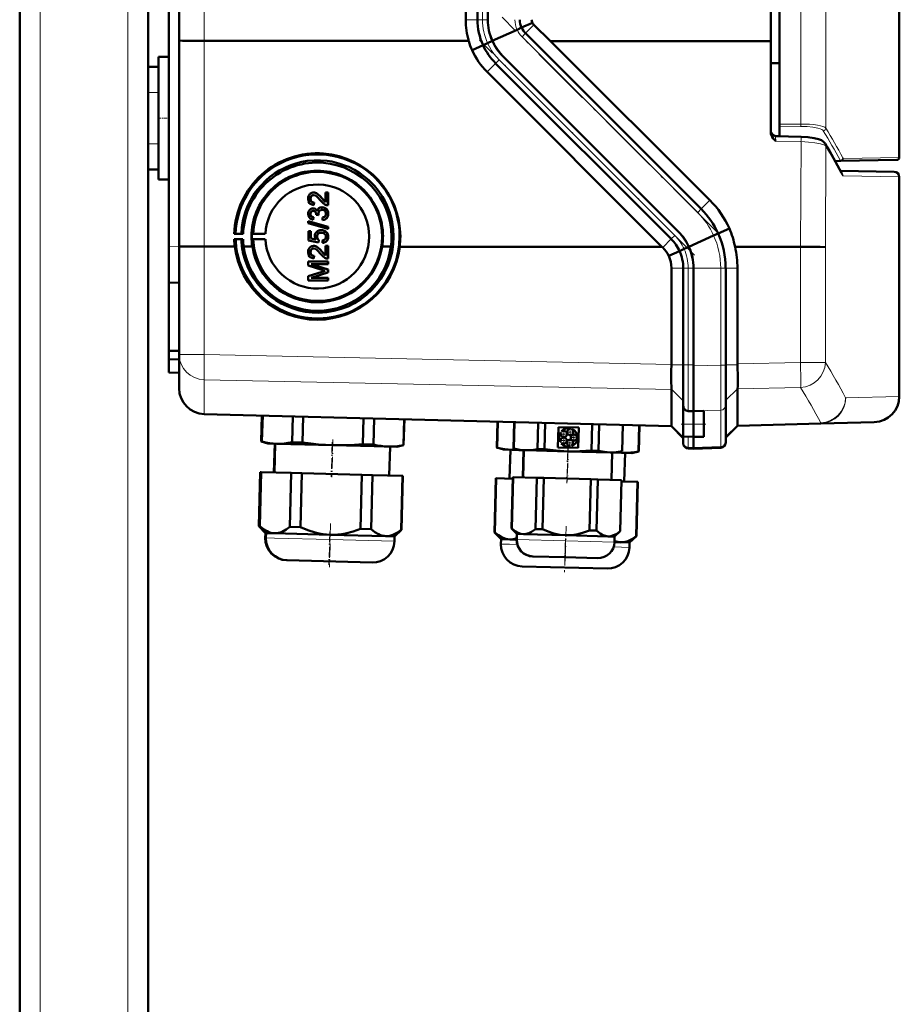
# Model space of a CAD drawing. Extents: x -1438 to 1837, y -1663 to 612.
# Tile 69 of 91: x 437 to 608, y 199 to 391. Entities that reach past the tile are written whole.
import ezdxf

# ---------------------------------------------------------------- set-up
doc = ezdxf.new("R2010")
doc.units = 0
doc.linetypes.add('DASHDOT', pattern=[18.5, 12, -3, 0.5, -3])

msp = doc.modelspace()

# ---------------------------------------------------------------- linework, layer by layer
at = {"color": 7, "linetype": 'DASHDOT', "lineweight": 18}
for p, q in [((440.79, -348.42), (440.79, 611.58)), ((457.79, -348.42), (457.79, 611.58)), ((572.39, 349.4), (530.6, 391.18)), ((567.98, 344.97), (526.19, 386.76))]:
    msp.add_line(p, q, dxfattribs=at)
at = {"color": 7, "lineweight": 50}
for p, q in [((436.79, -87.12), (436.79, 531.58)), ((584.5, 502.79), (584.5, 370.38)), ((461.79, 381.58), (461.79, 491.58)), ((467.79, 386.66), (467.79, 486.49)), ((582.79, 386.56), (582.79, 486.6)), ((523.49, 390.72), (523.49, 482.43)), ((525.79, 482.43), (525.79, 390.72)), ((527.79, 482.43), (527.79, 390.72)), ((465.79, 346.64), (465.79, 435.65)), ((607.79, 435.09), (607.79, 363.96)), ((533.48, 388.77), (528.67, 386.58)), ((534.37, 389.17), (533.49, 388.77)), ((536.46, 390.11), (534.37, 389.17)), ((540, 386.57), (536.76, 389.7)), ((467.79, 346.67), (467.79, 386.66)), ((569.28, 353.93), (535.14, 388.07)), ((524.1, 386.58), (472.66, 386.6)), ((524.73, 384.78), (526.87, 385.75)), ((526.88, 385.75), (527.76, 386.15)), ((527.76, 386.15), (528.7, 386.58)), ((582.79, 386.56), (540, 386.57)), ((570.96, 355.61), (540, 386.57)), ((582.79, 386.56), (582.79, 368.84)), ((463.79, 383.47), (465.79, 383.52)), ((463.79, 383.47), (465.79, 383.52)), ((463.79, 359.68), (463.79, 383.47)), ((564.86, 349.51), (530.72, 383.65)), ((564.86, 349.51), (530.72, 383.65)), ((461.79, 381.58), (463.79, 381.58)), ((461.79, 376.58), (461.79, 381.58)), ((463.79, 376.58), (463.79, 381.58)), ((563.45, 348.09), (529.31, 382.23)), ((584.5, 382.26), (582.79, 382.27)), ((561.64, 346.58), (527.65, 380.57)), ((461.79, 376.58), (461.79, 366.58)), ((463.79, 376.58), (463.79, 366.58)), ((584.5, 369.89), (584.5, 370.38)), ((584.5, 368.08), (584.5, 369.89)), ((583.76, 368.1), (584.5, 368.08)), ((583.76, 368.1), (588.68, 367.98)), ((461.79, 361.58), (461.79, 366.58)), ((463.79, 361.58), (463.79, 366.58)), ((596.44, 363.27), (595.33, 363.25)), ((607.3, 363.46), (596.44, 363.27)), ((461.79, -87.12), (461.79, 361.58)), ((461.79, 361.58), (463.79, 361.58)), ((596.38, 361.34), (606.8, 361.16)), ((607.79, 317.5), (607.79, 360.16)), ((463.79, 359.68), (465.79, 359.63)), ((493.58, 357.06), (493.59, 357.06)), ((493.93, 357.11), (493.94, 357.12)), ((495.51, 356.04), (495.52, 356.05)), ((495.52, 356.05), (496.23, 355.29)), ((496.23, 357.16), (496.73, 357.16)), ((496.23, 355.28), (496.23, 357.16)), ((496.23, 357.16), (496.72, 357.16)), ((496.23, 357.16), (496.23, 357.16)), ((496.72, 357.16), (496.72, 354.64)), ((496.72, 357.16), (496.73, 357.16)), ((496.73, 357.16), (496.73, 354.65)), ((493.31, 355.92), (493.32, 355.92)), ((494.01, 355.19), (493.96, 354.7)), ((494, 355.19), (493.96, 354.69)), ((493.96, 354.69), (493.96, 354.69)), ((494, 355.19), (494.01, 355.19)), ((495.2, 354.19), (495.21, 354.2)), ((495.56, 354.25), (495.57, 354.25)), ((496.72, 354.64), (496.73, 354.65)), ((493.31, 352.97), (493.32, 352.97)), ((493.56, 354.01), (493.57, 354.01)), ((493.85, 354.05), (493.86, 354.05)), ((493.91, 352.32), (493.86, 351.83)), ((493.91, 352.32), (493.86, 351.83)), ((493.91, 352.32), (493.91, 352.32)), ((494.45, 352.76), (494.45, 352.83)), ((494.89, 352.71), (494.45, 352.76)), ((494.84, 353.03), (494.85, 353.03)), ((494.89, 352.71), (494.9, 352.71)), ((495.63, 352.27), (495.64, 352.28)), ((495.68, 351.78), (495.63, 352.27)), ((496.77, 352.98), (496.78, 352.98)), ((492.87, 351.55), (496.72, 350.46)), ((492.87, 351.14), (492.87, 351.55)), ((492.87, 351.55), (492.88, 351.55)), ((496.72, 350.05), (492.87, 351.14)), ((492.88, 351.55), (496.73, 350.46)), ((493.86, 351.83), (493.86, 351.83)), ((495.99, 351.84), (495.99, 351.84)), ((496.72, 350.46), (496.72, 350.05)), ((496.72, 350.46), (496.73, 350.46)), ((496.73, 350.46), (496.73, 350.05)), ((478.49, 349.07), (478.76, 349.14)), ((480.21, 349.07), (478.49, 349.07)), ((478.76, 349.14), (479.88, 349.11)), ((479.88, 349.11), (480.21, 349.07)), ((481.93, 349.07), (482.17, 349.12)), ((484.54, 349.07), (481.93, 349.07)), ((482.17, 349.12), (484.54, 349.07)), ((492.92, 349.61), (493.41, 349.61)), ((492.92, 347.78), (492.92, 349.61)), ((492.92, 349.61), (492.93, 349.61)), ((492.93, 349.61), (493.42, 349.61)), ((493.41, 349.61), (493.41, 348.18)), ((493.41, 349.61), (493.42, 349.61)), ((493.42, 349.61), (493.42, 348.18)), ((494.6, 348.54), (494.61, 348.54)), ((494.93, 349.73), (494.94, 349.74)), ((495.4, 349.8), (495.41, 349.81)), ((496.3, 349.51), (496.31, 349.51)), ((496.72, 350.05), (496.73, 350.05)), ((496.77, 348.53), (496.78, 348.53)), ((571.69, 348.77), (566.88, 346.58)), ((572.57, 349.17), (571.69, 348.77)), ((574.75, 350.16), (572.57, 349.17)), ((465.79, 339.65), (465.79, 346.64)), ((467.79, 325.61), (467.79, 346.67)), ((472.66, 346.61), (478.61, 346.61)), ((478.76, 348.04), (478.49, 348.06)), ((478.49, 348.06), (480.2, 348.06)), ((479.88, 348.05), (478.76, 348.04)), ((480.2, 348.06), (479.88, 348.05)), ((482.02, 346.61), (480.32, 346.61)), ((482.18, 348.05), (481.93, 348.07)), ((481.93, 348.07), (484.54, 348.07)), ((484.54, 348.07), (482.18, 348.05)), ((494.89, 347.38), (492.92, 347.78)), ((493.41, 348.18), (494.41, 347.99)), ((493.41, 348.18), (493.42, 348.18)), ((493.42, 348.18), (494.41, 347.99)), ((493.58, 346.69), (493.59, 346.69)), ((493.93, 346.74), (493.94, 346.74)), ((494.94, 347.88), (494.89, 347.38)), ((494.89, 347.38), (494.9, 347.39)), ((494.95, 347.88), (494.9, 347.39)), ((494.94, 347.88), (494.95, 347.88)), ((495.68, 347.33), (495.63, 347.83)), ((495.63, 347.83), (495.64, 347.83)), ((496, 347.4), (496.01, 347.4)), ((496.23, 346.79), (496.73, 346.79)), ((496.23, 344.91), (496.23, 346.79)), ((496.23, 346.79), (496.72, 346.79)), ((496.23, 346.79), (496.23, 346.79)), ((496.72, 346.79), (496.72, 344.27)), ((496.72, 346.79), (496.73, 346.79)), ((496.73, 346.79), (496.73, 344.27)), ((508.95, 346.6), (507.26, 346.6)), ((510.67, 346.59), (525.08, 346.59)), ((525.08, 346.59), (561.64, 346.58)), ((561.79, 346.43), (561.64, 346.58)), ((565.96, 346.15), (566.9, 346.58)), ((575.86, 346.57), (588.6, 346.57)), ((493.31, 345.55), (493.32, 345.55)), ((494.01, 344.82), (493.96, 344.32)), ((494, 344.81), (493.96, 344.32)), ((494, 344.81), (494.01, 344.82)), ((495.51, 345.67), (495.52, 345.67)), ((495.52, 345.67), (496.23, 344.91)), ((562.98, 344.8), (565.08, 345.75)), ((565.08, 345.75), (565.96, 346.15)), ((492.87, 343.73), (496.72, 343.73)), ((492.87, 342.92), (492.87, 343.73)), ((492.87, 343.73), (492.88, 343.73)), ((495.53, 342.07), (492.87, 342.92)), ((492.88, 343.73), (496.73, 343.73)), ((493.46, 343.19), (496.72, 342.16)), ((496.72, 343.18), (493.46, 343.19)), ((493.47, 343.19), (496.73, 342.16)), ((493.96, 344.32), (493.96, 344.32)), ((496.72, 344.27), (496.73, 344.27)), ((496.72, 343.73), (496.72, 343.18)), ((496.72, 343.73), (496.73, 343.73)), ((496.72, 343.18), (496.73, 343.19)), ((496.73, 343.73), (496.73, 343.19)), ((492.87, 340.84), (495.57, 341.7)), ((492.87, 340.02), (492.87, 340.84)), ((492.87, 340.84), (492.88, 340.84)), ((492.88, 340.84), (495.58, 341.7)), ((496.72, 341.59), (493.46, 340.57)), ((496.72, 342.16), (496.72, 341.59)), ((496.72, 342.16), (496.73, 342.16)), ((496.72, 341.59), (496.73, 341.59)), ((496.73, 342.16), (496.73, 341.59)), ((563.49, 323.72), (563.49, 342.43)), ((565.79, 323.63), (565.79, 342.43)), ((567.79, 323.43), (567.79, 342.44)), ((567.79, 323.63), (567.79, 342.43)), ((574.04, 323.58), (574.04, 342.44)), ((576.33, 323.81), (576.33, 342.44)), ((467.79, 339.58), (465.79, 339.65)), ((465.79, 339.65), (465.79, 326.34)), ((496.72, 340.02), (492.87, 340.02)), ((493.46, 340.57), (496.72, 340.57)), ((493.47, 340.57), (496.73, 340.57)), ((496.72, 340.57), (496.72, 340.02)), ((496.72, 340.57), (496.73, 340.57)), ((496.72, 340.02), (496.73, 340.03)), ((496.73, 340.57), (496.73, 340.03)), ((465.79, 326.34), (467.79, 326.37)), ((465.79, 326.34), (465.79, 324.74)), ((467.79, 319.07), (467.79, 325.61)), ((465.79, 322.15), (465.79, 324.74)), ((465.79, 324.74), (467.79, 324.65)), ((563.49, 323.72), (563.49, 323.63)), ((565.79, 321.03), (565.79, 323.63)), ((567.79, 314.62), (567.79, 323.63)), ((574.04, 315.79), (574.04, 323.58)), ((576.33, 323.81), (576.33, 323.63)), ((465.79, 322.15), (467.79, 322.08)), ((567.79, 314.67), (567.79, 323.43)), ((565.79, 318.59), (565.79, 321.03)), ((563.49, 318.87), (563.49, 318.85)), ((563.49, 318.85), (563.49, 311.82)), ((565.79, 316.72), (565.79, 318.59)), ((576.33, 311.93), (576.33, 318.94)), ((565.79, 315.67), (565.79, 316.72)), ((563.49, 311.69), (472.66, 314.07)), ((565.79, 312.12), (565.79, 315.67)), ((566.76, 314.65), (567.79, 314.62)), ((567.79, 314.62), (569.79, 314.69)), ((567.79, 314.62), (567.79, 314.67)), ((567.79, 314.62), (567.79, 312.12)), ((567.79, 312.12), (567.79, 314.62)), ((569.79, 312.12), (569.79, 314.69)), ((574.04, 308.72), (574.04, 315.79)), ((483.73, 308.72), (483.86, 313.77)), ((483.73, 308.72), (483.86, 313.77)), ((483.73, 308.72), (483.86, 313.77)), ((483.78, 308.72), (483.91, 313.77)), ((483.79, 308.72), (483.92, 313.77)), ((483.84, 308.72), (483.97, 313.77)), ((483.84, 308.72), (483.98, 313.77)), ((483.89, 308.72), (484.03, 313.77)), ((489.74, 308.57), (489.87, 313.62)), ((491.79, 308.51), (491.93, 313.56)), ((503.48, 308.21), (503.62, 313.26)), ((505.54, 308.15), (505.67, 313.2)), ((511.38, 308), (511.52, 313.05)), ((511.43, 308), (511.57, 313.05)), ((529.54, 307.53), (529.67, 312.58)), ((529.59, 307.52), (529.72, 312.57)), ((532.82, 307.37), (532.95, 312.49)), ((532.84, 307.37), (532.98, 312.49)), ((532.87, 307.37), (533.01, 312.49)), ((537.46, 307.25), (537.59, 312.37)), ((538.8, 307.22), (538.94, 312.33)), ((547.98, 306.98), (548.11, 312.09)), ((549.32, 306.94), (549.46, 312.06)), ((565.79, 312.12), (565.79, 309.69)), ((567.79, 309.62), (567.79, 312.12)), ((567.79, 309.62), (567.79, 312.12)), ((569.79, 312.12), (569.79, 309.66)), ((576.33, 311.8), (592.53, 312.23)), ((602.92, 312.5), (592.53, 312.23)), ((541.42, 307.59), (541.53, 311.54)), ((541.53, 311.54), (545.49, 311.44)), ((542.03, 310.38), (541.92, 310.46)), ((542.14, 310.75), (542.25, 310.66)), ((543.84, 311.13), (543.88, 311.26)), ((544.22, 311.14), (544.18, 311.01)), ((545.49, 311.44), (545.38, 307.48)), ((553.91, 306.82), (554.04, 311.94)), ((553.94, 306.82), (554.07, 311.94)), ((557.08, 306.8), (557.21, 311.85)), ((557.13, 306.8), (557.26, 311.85)), ((563.49, 311.69), (565.79, 309.39)), ((576.33, 311.8), (574.04, 309.51)), ((576.33, 311.93), (576.33, 311.92)), ((485.02, 308.34), (483.73, 308.72)), ((483.73, 308.72), (483.78, 308.72)), ((485.02, 308.34), (483.73, 308.72)), ((483.82, 308.71), (483.78, 308.72)), ((483.79, 308.72), (483.84, 308.72)), ((485.08, 308.34), (483.79, 308.72)), ((483.88, 308.71), (483.84, 308.72)), ((483.84, 308.72), (483.89, 308.72)), ((485.13, 308.34), (483.84, 308.72)), ((485.08, 308.34), (485.02, 308.34)), ((485.13, 308.34), (485.08, 308.34)), ((486.81, 308.3), (485.13, 308.34)), ((486.37, 308.31), (486.22, 302.71)), ((486.37, 308.31), (486.22, 302.71)), ((486.37, 308.31), (486.22, 302.71)), ((486.43, 308.31), (486.28, 302.71)), ((486.48, 308.3), (486.34, 302.71)), ((497.63, 308.01), (486.81, 308.3)), ((489.74, 308.57), (491.79, 308.51)), ((503.48, 308.21), (505.54, 308.15)), ((541.88, 308.65), (541.99, 308.73)), ((542.19, 308.43), (542.08, 308.35)), ((545.24, 309.29), (545.1, 309.29)), ((545.11, 309.65), (545.25, 309.65)), ((565.79, 308.57), (565.79, 309.69)), ((565.79, 309.69), (567.79, 309.62)), ((565.79, 308.36), (565.79, 308.57)), ((569.79, 309.66), (567.79, 309.62)), ((567.79, 307.56), (567.79, 309.62)), ((567.79, 307.56), (567.79, 309.62)), ((574.04, 308.51), (574.04, 308.72)), ((508.45, 307.73), (497.63, 308.01)), ((510.13, 307.68), (508.45, 307.73)), ((508.78, 307.72), (508.63, 302.12)), ((510.13, 307.68), (511.43, 308)), ((511.38, 308), (511.43, 308)), ((529.54, 307.53), (529.59, 307.52)), ((530.83, 307.14), (529.54, 307.53)), ((532.5, 307.1), (530.83, 307.14)), ((532.18, 307.11), (532.03, 301.51)), ((533.89, 307.06), (532.5, 307.1)), ((532.82, 307.37), (532.84, 307.37)), ((533.86, 307.06), (532.82, 307.37)), ((532.84, 307.37), (532.87, 307.37)), ((533.89, 307.06), (532.84, 307.37)), ((533.89, 307.06), (533.86, 307.06)), ((535.16, 307.03), (533.89, 307.06)), ((534.76, 307.04), (534.62, 301.74)), ((534.79, 307.04), (534.65, 301.74)), ((543.38, 306.81), (535.16, 307.03)), ((537.46, 307.25), (538.8, 307.22)), ((545.38, 307.48), (541.42, 307.59)), ((551.61, 306.6), (543.38, 306.81)), ((543.79, 307.74), (543.75, 307.88)), ((544.1, 307.98), (544.14, 307.85)), ((547.98, 306.98), (549.32, 306.94)), ((552.88, 306.57), (551.61, 306.6)), ((551.98, 306.59), (551.84, 301.29)), ((552.88, 306.57), (553.94, 306.82)), ((554.15, 306.53), (552.88, 306.57)), ((553.91, 306.82), (553.94, 306.82)), ((555.82, 306.49), (554.15, 306.53)), ((554.47, 306.52), (554.32, 300.93)), ((555.82, 306.49), (557.13, 306.8)), ((557.08, 306.8), (557.13, 306.8)), ((566.76, 307.36), (567.79, 307.33)), ((567.79, 307.33), (567.79, 307.56)), ((567.79, 307.33), (567.79, 307.56)), ((573.07, 307.51), (567.79, 307.33)), ((483.3, 292.27), (483.57, 302.78)), ((483.3, 292.27), (483.57, 302.78)), ((483.3, 292.27), (483.57, 302.78)), ((483.62, 302.78), (483.35, 292.27)), ((483.36, 292.27), (483.63, 302.78)), ((483.68, 302.78), (483.41, 292.27)), ((483.41, 292.27), (483.69, 302.78)), ((483.74, 302.77), (483.46, 292.27)), ((483.62, 302.78), (483.57, 302.78)), ((483.62, 302.78), (483.63, 302.78)), ((483.68, 302.78), (483.63, 302.78)), ((483.74, 302.77), (483.69, 302.78)), ((483.74, 302.77), (489.58, 302.62)), ((489.58, 302.62), (489.31, 292.12)), ((491.64, 302.57), (489.58, 302.62)), ((491.64, 302.57), (491.36, 292.06)), ((491.64, 302.57), (503.33, 302.26)), ((503.33, 302.26), (503.05, 291.76)), ((505.38, 302.21), (503.33, 302.26)), ((505.38, 302.21), (505.11, 291.7)), ((505.38, 302.21), (511.23, 302.05)), ((511.23, 302.05), (510.95, 291.55)), ((511, 291.55), (511.28, 302.05)), ((511.28, 302.05), (511.23, 302.05)), ((529.11, 291.07), (529.38, 301.58)), ((529.43, 301.58), (529.16, 291.07)), ((529.43, 301.58), (529.38, 301.58)), ((529.43, 301.58), (532.66, 301.49)), ((532.41, 291.84), (532.67, 301.79)), ((532.44, 291.83), (532.7, 301.79)), ((532.73, 301.79), (532.47, 291.83)), ((532.7, 301.79), (532.67, 301.79)), ((532.73, 301.79), (532.7, 301.79)), ((532.73, 301.79), (537.31, 301.67)), ((537.31, 301.67), (537.05, 291.71)), ((538.66, 301.64), (537.31, 301.67)), ((538.66, 301.64), (538.4, 291.68)), ((538.66, 301.64), (547.83, 301.4)), ((547.83, 301.4), (547.57, 291.44)), ((549.18, 301.36), (547.83, 301.4)), ((549.18, 301.36), (548.92, 291.4)), ((549.18, 301.36), (553.76, 301.24)), ((553.76, 301.24), (553.5, 291.28)), ((553.53, 291.28), (553.79, 301.24)), ((553.79, 301.24), (553.76, 301.24)), ((553.78, 300.94), (556.92, 300.86)), ((556.92, 300.86), (556.65, 290.35)), ((556.7, 290.35), (556.97, 300.86)), ((556.97, 300.86), (556.92, 300.86)), ((484.56, 290.94), (483.3, 292.27)), ((483.3, 292.27), (483.35, 292.27)), ((484.56, 290.94), (483.3, 292.27)), ((484.56, 290.94), (483.3, 292.27)), ((483.39, 292.24), (483.35, 292.27)), ((483.36, 292.27), (483.41, 292.27)), ((484.62, 290.94), (483.36, 292.27)), ((483.45, 292.23), (483.41, 292.27)), ((483.41, 292.27), (483.46, 292.27)), ((484.68, 290.94), (483.41, 292.27)), ((484.56, 290.94), (484.54, 289.99)), ((484.56, 290.94), (484.54, 289.99)), ((484.56, 290.94), (484.54, 289.99)), ((484.62, 290.94), (484.56, 290.94)), ((484.62, 290.94), (484.6, 289.99)), ((484.68, 290.94), (484.62, 290.94)), ((484.68, 290.94), (484.65, 289.99)), ((486.35, 290.89), (484.68, 290.94)), ((489.31, 292.12), (491.36, 292.06)), ((503.05, 291.76), (505.11, 291.7)), ((509.67, 290.28), (511, 291.55)), ((510.95, 291.55), (511, 291.55)), ((529.11, 291.07), (529.16, 291.07)), ((530.37, 289.74), (529.11, 291.07)), ((532.41, 291.84), (532.44, 291.83)), ((533.43, 290.76), (532.41, 291.84)), ((532.44, 291.83), (532.47, 291.83)), ((533.46, 290.76), (532.44, 291.83)), ((537.05, 291.71), (538.4, 291.68)), ((547.57, 291.44), (548.92, 291.4)), ((552.45, 290.26), (553.53, 291.28)), ((553.5, 291.28), (553.53, 291.28)), ((497.17, 290.61), (486.35, 290.89)), ((508, 290.33), (497.17, 290.61)), ((509.67, 290.28), (508, 290.33)), ((509.67, 290.28), (509.64, 289.33)), ((530.37, 289.74), (530.35, 288.79)), ((532.05, 289.7), (530.37, 289.74)), ((533.4, 289.66), (532.05, 289.7)), ((533.43, 290.76), (533.4, 289.67)), ((533.46, 290.76), (533.43, 289.67)), ((533.46, 290.76), (533.43, 290.76)), ((534.73, 290.72), (533.46, 290.76)), ((542.96, 290.51), (534.73, 290.72)), ((551.18, 290.29), (542.96, 290.51)), ((552.45, 290.26), (551.18, 290.29)), ((552.45, 290.26), (552.43, 289.17)), ((553.69, 289.13), (552.43, 289.16)), ((555.36, 289.09), (553.69, 289.13)), ((555.36, 289.09), (555.34, 288.13)), ((555.36, 289.09), (556.7, 290.35)), ((556.65, 290.35), (556.7, 290.35)), ((488.72, 285.64), (488.67, 285.64)), ((488.78, 285.64), (488.72, 285.64)), ((505.3, 285.2), (488.78, 285.64)), ((536.55, 286.39), (536.52, 286.39)), ((542.84, 286.22), (536.55, 286.39)), ((549.14, 286.06), (542.84, 286.22)), ((550.99, 284.01), (534.48, 284.44))]:
    msp.add_line(p, q, dxfattribs=at)
at = {"color": 7, "lineweight": 18}
for p, q in [((440.79, -87.12), (440.79, 531.58)), ((457.79, -87.12), (457.79, 531.58)), ((593.5, 503.55), (593.5, 369.62)), ((588.63, 370.44), (588.63, 502.73)), ((472.66, 386.6), (472.66, 486.56)), ((526.76, 482.43), (526.76, 390.72)), ((523.49, 390.72), (525.79, 390.72)), ((526.76, 390.72), (525.79, 390.72)), ((526.76, 390.72), (527.79, 390.72)), ((534.37, 389.17), (534.37, 389.17)), ((536.76, 389.7), (535.14, 388.07)), ((534.45, 387.39), (535.14, 388.07)), ((568.6, 353.24), (534.45, 387.39)), ((472.66, 346.61), (472.66, 386.6)), ((526.87, 385.75), (526.88, 385.75)), ((529.99, 382.92), (529.31, 382.23)), ((564.13, 348.77), (529.99, 382.92)), ((527.65, 380.57), (529.31, 382.23)), ((461.79, 376.58), (463.79, 376.58)), ((584.5, 370.38), (588.63, 370.44)), ((588.63, 369.95), (584.5, 369.89)), ((461.79, 366.58), (463.79, 366.58)), ((588.68, 367.01), (583.76, 367.13)), ((588.6, 346.57), (588.68, 367.01)), ((593.5, 366.13), (593.43, 346.51)), ((596.93, 363.77), (607.79, 363.96)), ((596.32, 363.4), (595.26, 363.38)), ((596.58, 360.97), (596.56, 361)), ((607.79, 360.16), (596.85, 360.35)), ((570.96, 355.61), (569.28, 353.93)), ((568.6, 353.24), (569.28, 353.93)), ((564.13, 348.77), (563.45, 348.09)), ((572.57, 349.17), (572.57, 349.17)), ((465.79, 346.64), (467.79, 346.57)), ((472.66, 325.61), (472.66, 346.61)), ((561.79, 346.43), (563.45, 348.09)), ((588.61, 324.07), (588.61, 346.57)), ((593.43, 346.51), (593.43, 324.07)), ((565.08, 345.75), (565.08, 345.75)), ((563.49, 342.43), (565.79, 342.43)), ((565.79, 342.43), (566.76, 342.43)), ((566.76, 342.43), (567.79, 342.43)), ((566.76, 342.43), (566.76, 323.63)), ((573.07, 342.44), (567.79, 342.44)), ((573.07, 342.44), (574.04, 342.44)), ((573.07, 323.58), (573.07, 342.44)), ((576.33, 342.44), (574.04, 342.44)), ((472.66, 325.61), (467.79, 325.61)), ((472.66, 325.61), (563.49, 323.72)), ((563.49, 323.63), (565.79, 323.63)), ((566.76, 323.63), (565.79, 323.63)), ((566.76, 323.63), (567.79, 323.63)), ((566.76, 314.66), (566.76, 323.63)), ((567.79, 323.43), (573.07, 323.58)), ((574.04, 323.58), (573.07, 323.58)), ((576.33, 323.63), (574.04, 323.63)), ((588.61, 324.07), (576.33, 323.81)), ((588.61, 324.07), (593.43, 324.07)), ((563.49, 318.85), (472.66, 320.74)), ((472.66, 320.74), (472.66, 314.2)), ((563.49, 318.87), (565.79, 316.63)), ((576.33, 318.98), (574.04, 316.75)), ((576.33, 318.94), (588.61, 319.2)), ((597.36, 317.22), (607.79, 317.5)), ((472.66, 314.2), (563.49, 311.82)), ((472.66, 314.2), (472.66, 314.07)), ((566.76, 314.66), (567.79, 314.62)), ((566.76, 314.65), (566.76, 314.66)), ((573.07, 314.81), (567.79, 314.67)), ((573.07, 307.74), (573.07, 314.81)), ((565.79, 312.12), (567.79, 312.12)), ((569.79, 312.12), (567.79, 312.12)), ((592.53, 312.35), (576.33, 311.93)), ((592.53, 312.23), (592.53, 312.35)), ((563.49, 311.81), (565.79, 309.57)), ((576.33, 311.92), (574.04, 309.69)), ((566.76, 307.6), (566.76, 309.66)), ((566.76, 307.6), (567.79, 307.56)), ((566.76, 307.36), (566.76, 307.6)), ((573.07, 307.74), (567.79, 307.56)), ((573.07, 307.51), (573.07, 307.74)), ((484.6, 289.99), (484.54, 289.99)), ((484.65, 289.99), (484.6, 289.99)), ((486.33, 289.94), (484.65, 289.99)), ((497.15, 289.66), (486.33, 289.94)), ((509.64, 289.33), (497.15, 289.66)), ((533.43, 289.67), (533.4, 289.67)), ((542.93, 289.42), (533.43, 289.67)), ((552.43, 289.17), (542.93, 289.42)), ((532.02, 288.75), (530.35, 288.79)), ((533.53, 288.71), (532.02, 288.75)), ((555.34, 288.13), (552.25, 288.22))]:
    msp.add_line(p, q, dxfattribs=at)
at = {"color": 7, "linetype": 'DASHDOT', "lineweight": 18, "ltscale": 0.060001}
for p, q in [((461.59, 376.58), (463.99, 376.58)), ((461.59, 366.58), (463.99, 366.58))]:
    msp.add_line(p, q, dxfattribs=at)
at = {"color": 7, "linetype": 'DASHDOT', "lineweight": 18, "ltscale": 0.059999}
msp.add_line((463.59, 371.58), (465.99, 371.58), dxfattribs=at)
at = {"color": 7, "linetype": 'DASHDOT', "lineweight": 18, "ltscale": 0.119881}
msp.add_line((565.39, 312.12), (570.19, 312.12), dxfattribs=at)
at = {"color": 7, "linetype": 'DASHDOT', "lineweight": 18, "ltscale": 0.039}
for p, q in [((543.38, 310.17), (541.82, 310.17)), ((542.6, 310.95), (542.6, 309.39)), ((544.6, 310.53), (543.04, 310.53)), ((543.82, 311.31), (543.82, 309.75)), ((544.53, 310.26), (544.53, 308.7)), ((543.34, 308.9), (541.78, 308.9)), ((542.56, 309.68), (542.56, 308.12)), ((544.54, 308.48), (542.98, 308.48)), ((545.31, 309.48), (543.75, 309.48))]:
    msp.add_line(p, q, dxfattribs=at)
at = {"color": 7, "linetype": 'DASHDOT', "lineweight": 18, "ltscale": 0.168016}
for p, q in [((497.53, 308.58), (497.35, 301.86)), ((497.59, 308.57), (497.41, 301.86)), ((543.34, 307.38), (543.16, 300.66))]:
    msp.add_line(p, q, dxfattribs=at)
at = {"color": 7, "linetype": 'DASHDOT', "lineweight": 18, "ltscale": 0.183048}
msp.add_line((497.66, 309.12), (497.47, 301.8), dxfattribs=at)
at = {"color": 7, "linetype": 'DASHDOT', "lineweight": 18, "ltscale": 0.039001}
msp.add_line((543.76, 309.26), (543.76, 307.7), dxfattribs=at)
at = {"color": 7, "linetype": 'DASHDOT', "lineweight": 18, "ltscale": 0.159016}
msp.add_line((543.37, 307.34), (543.2, 300.99), dxfattribs=at)
at = {"color": 7, "linetype": 'DASHDOT', "lineweight": 18, "ltscale": 0.171052}
msp.add_line((543.41, 307.79), (543.23, 300.95), dxfattribs=at)
at = {"color": 7, "linetype": 'DASHDOT', "lineweight": 18, "ltscale": 0.159001}
msp.add_line((497.07, 291.14), (496.91, 284.78), dxfattribs=at)
at = {"color": 7, "linetype": 'DASHDOT', "lineweight": 18, "ltscale": 0.212292}
msp.add_line((497.23, 292.77), (497.01, 284.28), dxfattribs=at)
at = {"color": 7, "linetype": 'DASHDOT', "lineweight": 18, "ltscale": 0.168715}
msp.add_line((543, 292.24), (542.83, 285.49), dxfattribs=at)
at = {"color": 7, "linetype": 'DASHDOT', "lineweight": 18, "ltscale": 0.133699}
msp.add_line((497.11, 290.21), (496.97, 284.87), dxfattribs=at)
at = {"color": 7, "linetype": 'DASHDOT', "lineweight": 18, "ltscale": 0.143425}
msp.add_line((542.86, 289.05), (542.71, 283.31), dxfattribs=at)
at = {"color": 7, "linetype": 'DASHDOT', "lineweight": 18, "ltscale": 0.100909}
msp.add_line((542.91, 289.84), (542.81, 285.8), dxfattribs=at)
at = {"color": 7, "lineweight": 50}
for points in [[(467.79, 386.66), (467.79, 386.66), (467.79, 386.66), (467.8, 386.66), (467.86, 386.65), (468.42, 386.63), (469.59, 386.61), (472.66, 386.6)], [(530.72, 383.65), (530.24, 384.16), (529.8, 384.71), (529.39, 385.29), (529.03, 385.92), (528.7, 386.58)], [(583.76, 367.13), (583.28, 367.65), (583.07, 367.94), (582.92, 368.22), (582.82, 368.52), (582.79, 368.84)], [(593.36, 366.64), (593.07, 366.99), (592.65, 367.27), (592.09, 367.5), (591.23, 367.72), (590.03, 367.9), (588.68, 367.98)], [(509.49, 348.58), (509.42, 349.99), (509.22, 351.38), (509.01, 352.29), (508.7, 353.34), (508.19, 354.64), (507.77, 355.49), (507.31, 356.31), (506.48, 357.52), (505.75, 358.42), (505.21, 358.99), (504.65, 359.53), (503.78, 360.26), (502.91, 360.89), (501.89, 361.51), (500.75, 362.09), (500.16, 362.34), (498.84, 362.79), (497.47, 363.13), (496.54, 363.27), (495.29, 363.38), (494.04, 363.38), (492.7, 363.26), (491.62, 363.07), (490.49, 362.79), (489.53, 362.47), (488.59, 362.08), (487.93, 361.76), (487.23, 361.38), (486.32, 360.81), (485.45, 360.17), (484.64, 359.47), (483.64, 358.45), (483.03, 357.73), (482.47, 356.97), (481.78, 355.86), (481.68, 355.67), (481.09, 354.47), (480.62, 353.23), (480.24, 351.88), (480.04, 350.79), (479.97, 350.33), (479.88, 349.11)], [(492.87, 355.93), (492.89, 356.21), (492.95, 356.42), (493.04, 356.62), (493.22, 356.84), (493.46, 357.01), (493.58, 357.06)], [(493.74, 356.59), (493.59, 356.51), (493.42, 356.32), (493.33, 356.08), (493.31, 355.92)], [(493.75, 356.59), (493.59, 356.51), (493.46, 356.38), (493.37, 356.22), (493.32, 355.92)], [(493.93, 357.11), (494.13, 357.1), (494.5, 356.97), (494.83, 356.75), (495.12, 356.48), (495.51, 356.04)], [(493.94, 357.12), (494.23, 357.08), (494.57, 356.94), (494.83, 356.77), (495.24, 356.37), (495.52, 356.05)], [(495.28, 355.58), (494.69, 356.22), (494.56, 356.34), (494.27, 356.54), (493.94, 356.62)], [(495.51, 356.04), (495.92, 355.56), (496.23, 355.28)], [(493.96, 354.69), (493.6, 354.77), (493.27, 354.94), (493.14, 355.07), (492.96, 355.39), (492.88, 355.75), (492.87, 355.93)], [(493.31, 355.92), (493.37, 355.58), (493.49, 355.39), (493.68, 355.25), (493.9, 355.19), (494, 355.19)], [(493.32, 355.92), (493.35, 355.7), (493.41, 355.53), (493.58, 355.32), (493.82, 355.21), (494.01, 355.19)], [(494.61, 353.52), (494.67, 353.7), (494.82, 353.94), (494.95, 354.07), (495.2, 354.19)], [(496.38, 354.69), (496.12, 354.81), (495.76, 355.06), (495.28, 355.58)], [(495.56, 354.25), (495.76, 354.23), (496.13, 354.11), (496.44, 353.87), (496.66, 353.54), (496.76, 353.16), (496.77, 352.98)], [(495.57, 354.25), (495.96, 354.19), (496.19, 354.08), (496.39, 353.92), (496.56, 353.73), (496.73, 353.37), (496.78, 352.98)], [(492.87, 352.96), (492.9, 353.22), (493.05, 353.6), (493.17, 353.76), (493.32, 353.89), (493.56, 354.01)], [(493.86, 351.83), (493.54, 351.92), (493.26, 352.09), (493.04, 352.33), (492.91, 352.63), (492.87, 352.96)], [(493.68, 353.53), (493.5, 353.42), (493.37, 353.25), (493.32, 353.04), (493.31, 352.97)], [(493.31, 352.97), (493.34, 352.78), (493.48, 352.52), (493.63, 352.41), (493.91, 352.32)], [(493.68, 353.53), (493.48, 353.4), (493.35, 353.19), (493.32, 352.97)], [(493.32, 352.97), (493.34, 352.78), (493.42, 352.61), (493.54, 352.48), (493.7, 352.38), (493.91, 352.32)], [(493.85, 354.05), (494.04, 354.03), (494.23, 353.96), (494.39, 353.84), (494.57, 353.61), (494.61, 353.52)], [(493.86, 354.05), (494.05, 354.03), (494.23, 353.96), (494.4, 353.85), (494.52, 353.7), (494.61, 353.54)], [(494.45, 352.83), (494.43, 353.04), (494.31, 353.33), (494.16, 353.48), (494.07, 353.53), (493.86, 353.56)], [(495.31, 353.72), (495.15, 353.64), (495.02, 353.52), (494.92, 353.37), (494.85, 353.12), (494.84, 353.03)], [(495.31, 353.72), (495.17, 353.65), (494.97, 353.45), (494.86, 353.18), (494.85, 353.03)], [(496.33, 352.99), (496.32, 353.12), (496.25, 353.35), (496.11, 353.54), (495.91, 353.68), (495.67, 353.75), (495.56, 353.75)], [(495.81, 352.32), (496.04, 352.42), (496.2, 352.56), (496.31, 352.81), (496.33, 352.99)], [(496.78, 352.98), (496.74, 352.63), (496.65, 352.4), (496.51, 352.19), (496.24, 351.96), (495.99, 351.84)], [(496.77, 352.98), (496.74, 352.68), (496.64, 352.4), (496.47, 352.16), (496.25, 351.97), (495.99, 351.84)], [(494.15, 348.67), (494.19, 348.95), (494.29, 349.21), (494.46, 349.44), (494.68, 349.61), (494.93, 349.73)], [(494.41, 347.99), (494.25, 348.24), (494.16, 348.52), (494.15, 348.67)], [(495.07, 349.26), (494.83, 349.12), (494.71, 348.98), (494.63, 348.81), (494.6, 348.54)], [(494.6, 348.54), (494.65, 348.23), (494.77, 348.03), (494.94, 347.88)], [(495.08, 349.26), (494.84, 349.13), (494.71, 348.98), (494.64, 348.79), (494.61, 348.54)], [(494.61, 348.54), (494.62, 348.38), (494.73, 348.09), (494.95, 347.88)], [(495.4, 349.8), (495.69, 349.78), (496.06, 349.66), (496.3, 349.51)], [(495.41, 349.81), (495.6, 349.79), (495.97, 349.7), (496.31, 349.51)], [(496.33, 348.53), (496.29, 348.8), (496.15, 349.03), (496.05, 349.12), (495.82, 349.25), (495.56, 349.3), (495.43, 349.31)], [(495.85, 347.88), (496.01, 347.95), (496.15, 348.05), (496.25, 348.2), (496.31, 348.36), (496.33, 348.53)], [(496.77, 348.53), (496.74, 348.24), (496.65, 347.96), (496.49, 347.72), (496.26, 347.52), (496, 347.4)], [(496.78, 348.53), (496.74, 348.18), (496.58, 347.83), (496.31, 347.56), (496.01, 347.4)], [(496.3, 349.51), (496.54, 349.27), (496.66, 349.08), (496.73, 348.86), (496.77, 348.53)], [(496.31, 349.51), (496.47, 349.36), (496.61, 349.18), (496.71, 348.97), (496.76, 348.76), (496.78, 348.53)], [(467.79, 346.67), (467.79, 346.67), (467.79, 346.67), (467.8, 346.67), (467.86, 346.66), (468.42, 346.64), (469.59, 346.62), (472.66, 346.61)], [(492.87, 345.56), (492.89, 345.84), (492.95, 346.05), (493.04, 346.25), (493.22, 346.47), (493.46, 346.63), (493.58, 346.69)], [(493.93, 346.74), (494.13, 346.73), (494.5, 346.6), (494.83, 346.38), (495.12, 346.11), (495.51, 345.67)], [(493.94, 346.74), (494.23, 346.71), (494.57, 346.57), (494.83, 346.39), (495.24, 346), (495.52, 345.67)], [(593.43, 346.51), (592.43, 346.54), (590.32, 346.56)], [(493.96, 344.32), (493.6, 344.4), (493.27, 344.57), (493.14, 344.7), (492.96, 345.02), (492.88, 345.38), (492.87, 345.56)], [(493.74, 346.22), (493.59, 346.14), (493.42, 345.95), (493.33, 345.71), (493.31, 345.55)], [(493.31, 345.55), (493.37, 345.21), (493.49, 345.02), (493.68, 344.88), (493.9, 344.82), (494, 344.81)], [(493.75, 346.22), (493.59, 346.14), (493.46, 346), (493.37, 345.85), (493.32, 345.55)], [(493.32, 345.55), (493.35, 345.33), (493.41, 345.16), (493.58, 344.95), (493.82, 344.84), (494.01, 344.82)], [(495.28, 345.21), (494.69, 345.85), (494.56, 345.97), (494.27, 346.17), (493.94, 346.25)], [(496.38, 344.32), (496.12, 344.44), (495.76, 344.69), (495.28, 345.21)], [(495.51, 345.67), (495.92, 345.19), (496.23, 344.91)], [(563.46, 320.61), (563.48, 319.02), (563.49, 318.87)], [(576.39, 320.7), (576.37, 319.49), (576.33, 318.98)], [(486.81, 308.3), (486.08, 308.34), (485.36, 308.42), (484.63, 308.55), (483.89, 308.72)], [(489.74, 308.57), (488.99, 308.44), (488.26, 308.35), (487.53, 308.3), (486.81, 308.3)], [(497.63, 308.01), (496.27, 308.07), (494.91, 308.16), (493.36, 308.31), (491.79, 308.51)], [(503.48, 308.21), (501.91, 308.09), (500.36, 308.02), (498.99, 308), (497.63, 308.01)], [(508.45, 307.73), (507.73, 307.77), (507, 307.86), (506.28, 307.98), (505.54, 308.15)], [(511.38, 308), (510.64, 307.87), (509.9, 307.78), (509.18, 307.73), (508.45, 307.73)], [(532.5, 307.1), (531.78, 307.14), (531.05, 307.23), (530.33, 307.35), (529.59, 307.52)], [(535.16, 307.03), (534.02, 307.13), (532.87, 307.37)], [(537.46, 307.25), (536.3, 307.07), (535.16, 307.03)], [(543.38, 306.81), (541.11, 306.95), (538.8, 307.22)], [(547.98, 306.98), (545.66, 306.83), (543.38, 306.81)], [(551.61, 306.6), (550.47, 306.7), (549.32, 306.94)], [(553.91, 306.82), (552.75, 306.64), (551.61, 306.6)], [(557.08, 306.8), (556.33, 306.67), (555.6, 306.58), (554.87, 306.54), (554.15, 306.53)], [(486.35, 290.89), (485.98, 290.92), (485.62, 291), (485.25, 291.12), (484.89, 291.27), (484.18, 291.7), (483.46, 292.27)], [(489.31, 292.12), (488.57, 291.59), (487.83, 291.2), (487.46, 291.06), (487.09, 290.96), (486.72, 290.91), (486.35, 290.89)], [(497.17, 290.61), (496.45, 290.65), (495.73, 290.73), (494.99, 290.86), (494.24, 291.03), (492.8, 291.47), (491.36, 292.06)], [(503.05, 291.76), (501.59, 291.24), (500.12, 290.87), (499.37, 290.74), (498.62, 290.65), (497.9, 290.61), (497.17, 290.61)], [(508, 290.33), (507.63, 290.36), (507.26, 290.43), (506.9, 290.55), (506.54, 290.71), (505.82, 291.13), (505.11, 291.7)], [(510.95, 291.55), (510.21, 291.02), (509.47, 290.63), (509.11, 290.49), (508.74, 290.39), (508.37, 290.34), (508, 290.33)], [(532.05, 289.7), (531.68, 289.73), (531.31, 289.8), (530.95, 289.92), (530.59, 290.08), (529.87, 290.5), (529.16, 291.07)], [(534.73, 290.72), (534.22, 290.79), (533.71, 290.97), (533.21, 291.25), (532.84, 291.52), (532.47, 291.83)], [(537.05, 291.71), (536.67, 291.42), (536.28, 291.17), (535.76, 290.92), (535.25, 290.77), (534.73, 290.72)], [(542.96, 290.51), (541.8, 290.61), (540.66, 290.84), (539.53, 291.21), (538.4, 291.68)], [(547.57, 291.44), (546.42, 291.02), (545.27, 290.72), (544.12, 290.55), (542.96, 290.51)], [(551.18, 290.29), (550.67, 290.36), (550.16, 290.54), (549.66, 290.82), (549.29, 291.09), (548.92, 291.4)], [(553.5, 291.28), (553.11, 290.99), (552.73, 290.74), (552.21, 290.49), (551.7, 290.34), (551.18, 290.29)], [(556.65, 290.35), (555.91, 289.82), (555.17, 289.43), (554.8, 289.29), (554.43, 289.2), (554.06, 289.14), (553.69, 289.13)]]:
    msp.add_lwpolyline(points, dxfattribs=at)
at = {"color": 7, "lineweight": 18}
for points in [[(529.99, 382.92), (529.46, 383.49), (528.97, 384.09), (528.52, 384.74), (528.12, 385.43), (527.76, 386.15)], [(588.63, 370.44), (590.32, 370.4), (591.13, 370.33), (591.88, 370.23), (592.47, 370.1), (592.95, 369.96), (593.3, 369.8), (593.5, 369.62)], [(593.01, 369.14), (592.9, 369.26), (592.71, 369.38), (592.39, 369.52), (591.97, 369.65), (591.01, 369.83), (589.86, 369.93), (588.63, 369.95)], [(583.76, 368.1), (583.76, 368.1), (583.76, 368.1), (583.76, 368.08), (583.75, 367.94), (583.76, 367.13)], [(593.5, 366.13), (593.36, 366.25), (593.15, 366.37), (592.44, 366.6), (591.4, 366.8), (590.11, 366.94), (588.68, 367.01)], [(573.07, 323.58), (573.08, 317.04), (573.07, 314.81)], [(588.61, 319.2), (588.62, 319.49), (588.64, 320.43), (588.61, 324.07)]]:
    msp.add_lwpolyline(points, dxfattribs=at)
at = {"color": 7, "lineweight": 50}
for centre, radius, start, end in [((537.79, 390.72), 14.3, 180.0034, 196.8325), ((537.72, 390.72), 11.93, 179.9912, 204.6124), ((537.92, 390.72), 10.13, 180.0163, 204.1522), ((537.66, 390.72), 9.87, 179.9823, 204.7977), ((537.85, 390.72), 3.82, 180.0245, 204.0528), ((537.77, 390.72), 1.45, 179.9327, 204.6586), ((537.84, 390.78), 3.83, 204.8681, 225.0152), ((537.8, 390.77), 1.49, 205.8875, 225.8639), ((537.74, 390.31), 14.14, 195.3191, 203.0612), ((537.8, 390.73), 14.36, 204.4878, 225.001), ((537.73, 390.66), 11.91, 204.3336, 224.9966), ((537.91, 390.84), 10.17, 204.788, 225.0057), ((583.79, 369.1), 1, 179.9993, 268.6437), ((583.79, 369.1), 1, 180.0021, 268.6398), ((490.44, 304.56), 120.2, 27.9904, 31.0953), ((494.63, 348.61), 16.14, 85.5889, 178.3371), ((494.62, 348.58), 16.17, 359.9435, 85.585), ((607.29, 363.96), 0.5, 270.9986, 359.9999), ((494.63, 348.51), 14.43, 85.0659, 177.7672), ((494.62, 348.49), 14.45, 0.312, 85.0622), ((492.89, 305.91), 117.4, 28.1721, 29.2356), ((494.7, 348.59), 15.95, 133.5303, 178.0404), ((494.63, 348.6), 12.77, 89.9766, 180.1277), ((494.7, 348.6), 12.54, 77.7341, 177.5936), ((494.63, 348.58), 12.79, 359.9426, 89.9664), ((494.7, 348.59), 12.55, 359.9975, 77.7221), ((606.79, 360.16), 1, 0, 89.0007), ((493.92, 356.03), 1.08, 89.4465, 108.1247), ((493.93, 356.03), 1.08, 89.4555, 108.1095), ((493.93, 355.98), 0.638, 89.7737, 107.2949), ((495.55, 353.07), 1.17, 89.4236, 107.3191), ((495.56, 353.08), 1.17, 89.4214, 107.3104), ((496.69, 355.61), 0.973, 251.1916, 271.7093), ((557.77, 342.42), 18.66, 24.4867, 44.9923), ((493.84, 353.15), 0.904, 89.606, 108.1191), ((493.85, 353.15), 0.902, 89.5915, 108.1556), ((493.86, 353), 0.554, 89.0245, 108.1621), ((496.08, 353.08), 1.24, 182.0278, 197.0121), ((496.09, 353.08), 1.24, 181.9994, 197.0329), ((495.55, 352.95), 0.802, 89.5828, 107.4914), ((495.31, 353.87), 1.63, 281.5563, 288.1165), ((495.31, 353.88), 1.64, 281.5641, 288.0736), ((557.85, 342.5), 16.16, 24.3776, 45.0045), ((495.56, 353.17), 1.4, 275.236, 287.9622), ((494.65, 348.6), 12.79, 180.1164, 188.9483), ((495.38, 348.31), 1.49, 89.4016, 107.5991), ((495.39, 348.31), 1.49, 89.4028, 107.595), ((494.68, 348.57), 14.81, 271.0048, 359.9869), ((494.7, 348.58), 15.95, 270.9575, 359.9973), ((494.71, 348.58), 12.54, 271.2165, 359.9891), ((495.41, 348.17), 1.14, 89.1562, 107.3687), ((494.63, 348.58), 12.78, 351.0886, 359.9376), ((494.63, 348.49), 14.45, 352.4735, 0.293), ((494.63, 348.58), 16.16, 352.9484, 359.9382), ((557.91, 342.56), 9.82, 24.1542, 45.0167), ((557.66, 342.31), 10.18, 24.789, 44.978), ((557.84, 342.44), 16.19, 359.9985, 24.563), ((558, 343.02), 18.21, 17.1703, 23.0793), ((557.59, 342.89), 18.64, 11.4167, 17.1865), ((494.65, 348.6), 16.17, 181.9306, 187.0903), ((494.64, 348.55), 16.15, 186.8994, 353.0436), ((494.65, 348.51), 14.45, 181.7893, 187.5656), ((494.64, 348.59), 14.45, 187.9036, 352.057), ((494.64, 348.55), 12.77, 188.7607, 351.2), ((493.92, 345.66), 1.08, 89.4465, 108.1247), ((493.93, 345.66), 1.08, 89.4555, 108.1095), ((495.44, 349.13), 1.32, 278.2752, 287.8133), ((495.45, 349.13), 1.32, 278.2728, 287.8265), ((495.57, 348.68), 1.35, 274.6393, 288.5835), ((557.82, 342.3), 5.73, 25.792, 46.1466), ((557.72, 342.37), 8.09, 24.6745, 44.9878), ((557.9, 342.44), 9.88, 359.9974, 24.7752), ((557.67, 342.43), 10.12, 0.0052, 24.1687), ((557.79, 342.44), 18.54, 359.9997, 12.9008), ((587.87, -5.27), 351.84, 89.6008, 89.8798), ((494.71, 348.59), 15.95, 193.0967, 270.9406), ((494.68, 348.58), 14.81, 193.1817, 270.9887), ((494.71, 348.59), 12.55, 193.5685, 271.2004), ((493.93, 345.61), 0.638, 89.7737, 107.2949), ((557.8, 342.44), 5.69, 359.9767, 24.5045), ((557.73, 342.43), 8.06, 0.0015, 24.2781), ((496.69, 345.24), 0.973, 251.1916, 271.7093), ((504.15, 368.82), 28.11, 252.1327, 253.4381), ((505.23, 311.27), 31.93, 106.5511, 107.6126), ((505.4, 310.76), 32.47, 106.5561, 107.5999), ((764.6, 319.95), 201.15, 178.9509, 179.811), ((492.34, 320.39), 84.05, 0.2135, 2.211), ((472.79, 319.07), 5, 180, 268.5), ((602.79, 317.5), 5, 271.5, 360), ((566.84, 315.67), 1.05, 179.9715, 201.1285), ((566.81, 315.66), 1.02, 201.1544, 222.9836), ((566.79, 315.63), 0.981, 222.9242, 268.3076), ((543.45, 309.51), 1.8, 148.2392, 208.7608), ((542.6, 310.17), 0.6, 159.9576, 125.0424), ((543.45, 309.51), 1.8, 76.2392, 136.7608), ((543.82, 310.53), 0.6, 87.9576, 53.0424), ((544.53, 309.48), 0.6, 15.9576, 341.0424), ((543.45, 309.51), 1.8, 4.2392, 64.7608), ((542.56, 308.9), 0.6, 231.9576, 197.0424), ((543.45, 309.51), 1.8, 220.2392, 280.7608), ((543.76, 308.48), 0.6, 303.9576, 269.0424), ((543.45, 309.51), 1.8, 292.2392, 352.7608), ((566.79, 308.36), 1, 180, 268), ((573.04, 308.51), 1, 272, 0), ((532.81, 318.98), 11.88, 268.5262, 274.0693), ((554.46, 318.39), 11.86, 263.2499, 268.4781), ((488.78, 289.88), 4.24, 178.5, 268.5), ((488.78, 289.88), 4.24, 178.5, 268.5), ((488.78, 289.88), 4.24, 178.5, 268.5), ((488.83, 289.88), 4.24, 178.5, 268.5), ((488.89, 289.87), 4.24, 178.5, 268.5), ((505.41, 289.44), 4.24, 268.5, 358.5), ((532.1, 293.14), 3.45, 269.0735, 292.2872), ((536.6, 289.59), 3.2, 178.5, 268.5), ((536.63, 289.58), 3.2, 178.5, 268.5), ((549.23, 289.26), 3.2, 268.5, 358.5), ((553.81, 292.53), 3.41, 246.1838, 268.0276), ((534.59, 288.68), 4.24, 178.5, 268.5), ((551.1, 288.25), 4.24, 268.5, 358.5)]:
    msp.add_arc(centre, radius, start, end, dxfattribs=at)
at = {"color": 7, "lineweight": 18}
for centre, radius, start, end in [((537.69, 390.72), 11.9, 179.988, 204.6777), ((537.66, 390.72), 10.91, 179.9848, 204.7636), ((537.92, 390.72), 4.85, 180.043, 203.8146), ((537.89, 390.72), 3.85, 180.0418, 203.8464), ((537.9, 390.83), 4.87, 205.0947, 225.0205), ((537.87, 390.81), 3.87, 205.0627, 225.0198), ((537.7, 390.63), 11.87, 204.2697, 224.9937), ((592.99, 369.65), 0.511, 272.6008, 357.3551), ((496.77, 309.96), 113.65, 28.3251, 31.666), ((496.26, 309.48), 113.66, 28.317, 31.6572), ((592.56, 366.16), 0.94, 358.0385, 30.9873), ((491.46, 304.54), 119.18, 28.0057, 31.1115), ((596.3, 363.91), 0.509, 272.2685, 357.5355), ((596.43, 363.77), 0.498, 271.2398, 0.2556), ((595.85, 360.35), 1, 359.9293, 49.143), ((595.74, 360.53), 0.942, 358.2907, 27.9076), ((557.91, 342.55), 15.12, 24.2733, 45.0106), ((557.88, 342.52), 16.12, 24.3314, 45.0073), ((557.66, 342.31), 9.15, 24.8226, 44.9755), ((557.9, 342.44), 15.17, 359.9976, 24.6622), ((557.87, 342.44), 16.16, 359.998, 24.607), ((557.69, 342.34), 8.14, 24.7711, 44.9801), ((557.7, 342.43), 8.09, 0.0039, 24.1859), ((557.67, 342.43), 9.08, 0.0058, 24.1366), ((499.17, 265.26), 111.09, 27.8882, 31.9614), ((494.18, 260.48), 111.19, 27.8072, 31.8733)]:
    msp.add_arc(centre, radius, start, end, dxfattribs=at)
for centre, major_axis, ratio, start_param, end_param in [((588.62, 370.44), (-0.007, 0.5), 0.017451, 3.368485, 4.712147), ((588.65, 366.98), (-0.024, -1), 0.025555, 1.597592, 3.141504), ((597, 375.3), (-0.06, -11.53), 0.076768, 6.143382, 6.284987), ((596.42, 368.31), (0.02, -5.04), 0.109518, 6.058738, 6.284639), ((596.92, 375.58), (-0.07, -15.23), 0.077407, 6.139964, 6.282205), ((472.79, 325.61), (-5, 0), 0.97437, 0, 1.544616), ((472.79, 325.61), (0.1, 5), 0.026171, 1.571341, 2.9147), ((588.47, 324.07), (4.25, 2.64), 0.966087, 4.198567, 5.71202), ((472.79, 319.07), (-5, 0), 0.97437, 0, 1.544616), ((592.4, 317.22), (0.13, -5), 0.992889, 0, 1.544802), ((592.4, 317.22), (4.42, 2.33), 0.968463, 4.267216, 5.785236), ((573.04, 315.79), (-1, 0), 0.97437, 1.605703, 3.141593), ((566.79, 308.57), (1, 0), 0.97437, 3.141593, 4.677482), ((573.04, 308.72), (-1, 0), 0.97437, 1.605703, 3.141593)]:
    msp.add_ellipse(centre, major_axis=major_axis, ratio=ratio, start_param=start_param, end_param=end_param, dxfattribs=at)
at = {"color": 7, "lineweight": 50}
for centre, major_axis, ratio, start_param, end_param in [((494.7, 348.59), (5.05, -15.13), 0.999639, 1.248762, 3.579201), ((494.64, 348.57), (-3.2, 9.59), 0.999619, 4.390825, 7.482938), ((494.65, 348.57), (-4.03, 12.08), 0.999619, 1.210373, 1.288914), ((494.64, 348.57), (-3.2, 9.59), 0.999619, 1.298712, 4.390597), ((494.71, 348.59), (-3.97, 11.9), 0.999619, 4.390179, 4.390408), ((494.66, 348.57), (-4.69, 14.07), 0.999619, 4.390597, 4.390891), ((494.7, 348.59), (-5.04, 15.13), 0.999619, 4.390323, 4.390597), ((494.7, 348.59), (-5.04, 15.13), 0.999619, 1.283703, 1.477802), ((494.67, 348.58), (-4.68, 14.05), 0.999619, 1.285175, 1.479249), ((494.71, 348.59), (-3.97, 11.9), 0.999619, 1.292492, 1.486042), ((494.64, 348.57), (-5.11, 15.33), 0.999619, 4.268248, 4.268557), ((576.2, 323.81), (0.1, -5), 0.026171, 0.226893, 0.262481), ((563.62, 316.69), (-0.13, -5), 0.002982, 6.056371, 6.280619), ((576.2, 316.8), (0.13, -5), 0.002982, 0.005096, 0.221719)]:
    msp.add_ellipse(centre, major_axis=major_axis, ratio=ratio, start_param=start_param, end_param=end_param, dxfattribs=at)

doc.saveas('drawing.dxf')
